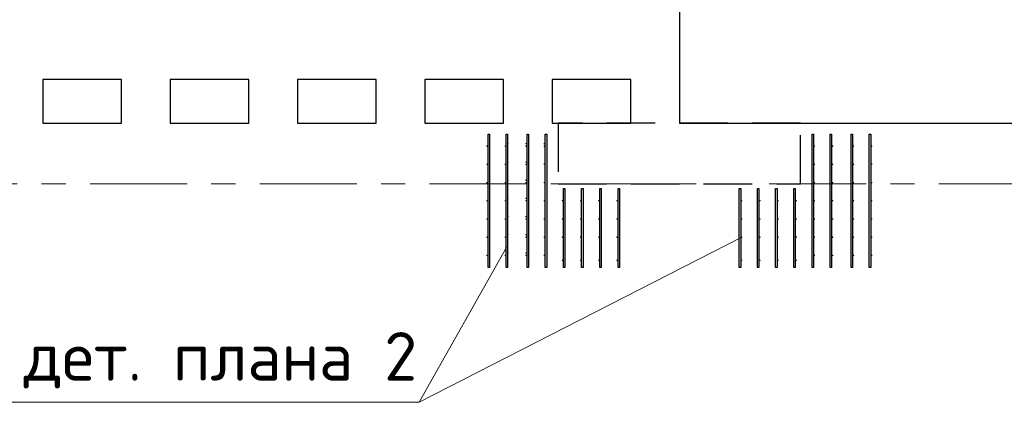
# Model space of a CAD drawing. Header units: metres. Extents: x -38 to 90, y -15 to 21.
# Tile 77 of 127: x 54.48 to 58.54, y 15.5 to 17.08. Entities that reach past the tile are written whole.
import ezdxf

# ---------------------------------------------------------------- set-up
doc = ezdxf.new("R2010")
doc.units = ezdxf.units.M
for name, pattern in [('______11', [0.5, 0.4, -0.05, 0, -0.05]), ('______2', [0.27, 0.2, -0.07]), ('______5', [1.1, 0.8, -0.1, 0.1, -0.1])]:
    doc.linetypes.add(name, pattern=pattern)
for name, color, linetype, lineweight in [('XR$2$Осевая линия (1)', 7, '______5', 13), ('XR$3$Арматурный каркас 01', 4, 'Continuous', 35), ('XR$3$Перекрытие (1)', 7, 'Continuous', 35), ('XR$3$Текст_ общее_1', 7, 'Continuous', 13)]:
    doc.layers.add(name, color=color, linetype=linetype, lineweight=lineweight)
doc.layers.add('XR$5$Стена_ бетон несущ.', color=7, linetype='Continuous', lineweight=70, true_color=0xb4b496)
doc.styles.add('ISOCPEUR', font='txt')

msp = doc.modelspace()

# ---------------------------------------------------------------- hatches: boundary and pattern name
at = {"layer": 'XR$3$Арматурный каркас 01', "linetype": 'Continuous', "lineweight": 50, "transparency": 33554687}
for points in [[(56.421, 16.5652), (56.4208, 16.5664), (56.4201, 16.5674), (56.4191, 16.568), (56.418, 16.5682), (56.4169, 16.568), (56.4159, 16.5674), (56.4152, 16.5664), (56.415, 16.5652), (56.4152, 16.5641), (56.4159, 16.5631), (56.4169, 16.5625), (56.418, 16.5622), (56.4191, 16.5625), (56.4201, 16.5631), (56.4208, 16.5641)], [(56.496, 16.5652), (56.4958, 16.5664), (56.4951, 16.5674), (56.4941, 16.568), (56.493, 16.5682), (56.4919, 16.568), (56.4909, 16.5674), (56.4902, 16.5664), (56.49, 16.5652), (56.4902, 16.5641), (56.4909, 16.5631), (56.4919, 16.5625), (56.493, 16.5622), (56.4941, 16.5625), (56.4951, 16.5631), (56.4958, 16.5641)], [(56.571, 16.5652), (56.5708, 16.5664), (56.5701, 16.5674), (56.5691, 16.568), (56.568, 16.5682), (56.5669, 16.568), (56.5659, 16.5674), (56.5652, 16.5664), (56.565, 16.5652), (56.5652, 16.5641), (56.5659, 16.5631), (56.5669, 16.5625), (56.568, 16.5622), (56.5691, 16.5625), (56.5701, 16.5631), (56.5708, 16.5641)], [(56.646, 16.5652), (56.6458, 16.5664), (56.6451, 16.5674), (56.6441, 16.568), (56.643, 16.5682), (56.6419, 16.568), (56.6409, 16.5674), (56.6402, 16.5664), (56.64, 16.5652), (56.6402, 16.5641), (56.6409, 16.5631), (56.6419, 16.5625), (56.643, 16.5622), (56.6441, 16.5625), (56.6451, 16.5631), (56.6458, 16.5641)], [(56.41, 16.5552), (56.4098, 16.5564), (56.4091, 16.5574), (56.4081, 16.558), (56.407, 16.5582), (56.4059, 16.558), (56.4049, 16.5574), (56.4042, 16.5564), (56.404, 16.5552), (56.4042, 16.5541), (56.4049, 16.5531), (56.4059, 16.5525), (56.407, 16.5522), (56.4081, 16.5525), (56.4091, 16.5531), (56.4098, 16.5541)], [(56.485, 16.5552), (56.4848, 16.5564), (56.4841, 16.5574), (56.4831, 16.558), (56.482, 16.5582), (56.4809, 16.558), (56.4799, 16.5574), (56.4792, 16.5564), (56.479, 16.5552), (56.4792, 16.5541), (56.4799, 16.5531), (56.4809, 16.5525), (56.482, 16.5522), (56.4831, 16.5525), (56.4841, 16.5531), (56.4848, 16.5541)], [(56.571, 16.5552), (56.5708, 16.5564), (56.5701, 16.5574), (56.5691, 16.558), (56.568, 16.5582), (56.5669, 16.558), (56.5659, 16.5574), (56.5652, 16.5564), (56.565, 16.5552), (56.5652, 16.5541), (56.5659, 16.5531), (56.5669, 16.5525), (56.568, 16.5522), (56.5691, 16.5525), (56.5701, 16.5531), (56.5708, 16.5541)], [(56.646, 16.5552), (56.6458, 16.5564), (56.6451, 16.5574), (56.6441, 16.558), (56.643, 16.5582), (56.6419, 16.558), (56.6409, 16.5574), (56.6402, 16.5564), (56.64, 16.5552), (56.6402, 16.5541), (56.6409, 16.5531), (56.6419, 16.5525), (56.643, 16.5522), (56.6441, 16.5525), (56.6451, 16.5531), (56.6458, 16.5541)], [(57.76, 16.5552), (57.7598, 16.5564), (57.7591, 16.5574), (57.7581, 16.558), (57.757, 16.5582), (57.7559, 16.558), (57.7549, 16.5574), (57.7542, 16.5564), (57.754, 16.5552), (57.7542, 16.5541), (57.7549, 16.5531), (57.7559, 16.5525), (57.757, 16.5522), (57.7581, 16.5525), (57.7591, 16.5531), (57.7598, 16.5541)], [(57.835, 16.5552), (57.8348, 16.5564), (57.8341, 16.5574), (57.8331, 16.558), (57.832, 16.5582), (57.8309, 16.558), (57.8299, 16.5574), (57.8292, 16.5564), (57.829, 16.5552), (57.8292, 16.5541), (57.8299, 16.5531), (57.8309, 16.5525), (57.832, 16.5522), (57.8331, 16.5525), (57.8341, 16.5531), (57.8348, 16.5541)], [(57.921, 16.5552), (57.9208, 16.5564), (57.9201, 16.5574), (57.9191, 16.558), (57.918, 16.5582), (57.9169, 16.558), (57.9159, 16.5574), (57.9152, 16.5564), (57.915, 16.5552), (57.9152, 16.5541), (57.9159, 16.5531), (57.9169, 16.5525), (57.918, 16.5522), (57.9191, 16.5525), (57.9201, 16.5531), (57.9208, 16.5541)], [(57.996, 16.5552), (57.9958, 16.5564), (57.9951, 16.5574), (57.9941, 16.558), (57.993, 16.5582), (57.9919, 16.558), (57.9909, 16.5574), (57.9902, 16.5564), (57.99, 16.5552), (57.9902, 16.5541), (57.9909, 16.5531), (57.9919, 16.5525), (57.993, 16.5522), (57.9941, 16.5525), (57.9951, 16.5531), (57.9958, 16.5541)], [(56.421, 16.4902), (56.4208, 16.4914), (56.4201, 16.4924), (56.4191, 16.493), (56.418, 16.4932), (56.4169, 16.493), (56.4159, 16.4924), (56.4152, 16.4914), (56.415, 16.4902), (56.4152, 16.4891), (56.4159, 16.4881), (56.4169, 16.4875), (56.418, 16.4872), (56.4191, 16.4875), (56.4201, 16.4881), (56.4208, 16.4891)], [(56.496, 16.4902), (56.4958, 16.4914), (56.4951, 16.4924), (56.4941, 16.493), (56.493, 16.4932), (56.4919, 16.493), (56.4909, 16.4924), (56.4902, 16.4914), (56.49, 16.4902), (56.4902, 16.4891), (56.4909, 16.4881), (56.4919, 16.4875), (56.493, 16.4872), (56.4941, 16.4875), (56.4951, 16.4881), (56.4958, 16.4891)], [(56.571, 16.4902), (56.5708, 16.4914), (56.5701, 16.4924), (56.5691, 16.493), (56.568, 16.4932), (56.5669, 16.493), (56.5659, 16.4924), (56.5652, 16.4914), (56.565, 16.4902), (56.5652, 16.4891), (56.5659, 16.4881), (56.5669, 16.4875), (56.568, 16.4872), (56.5691, 16.4875), (56.5701, 16.4881), (56.5708, 16.4891)], [(56.41, 16.4802), (56.4098, 16.4814), (56.4091, 16.4824), (56.4081, 16.483), (56.407, 16.4832), (56.4059, 16.483), (56.4049, 16.4824), (56.4042, 16.4814), (56.404, 16.4802), (56.4042, 16.4791), (56.4049, 16.4781), (56.4059, 16.4775), (56.407, 16.4772), (56.4081, 16.4775), (56.4091, 16.4781), (56.4098, 16.4791)], [(56.485, 16.4802), (56.4848, 16.4814), (56.4841, 16.4824), (56.4831, 16.483), (56.482, 16.4832), (56.4809, 16.483), (56.4799, 16.4824), (56.4792, 16.4814), (56.479, 16.4802), (56.4792, 16.4791), (56.4799, 16.4781), (56.4809, 16.4775), (56.482, 16.4772), (56.4831, 16.4775), (56.4841, 16.4781), (56.4848, 16.4791)], [(56.571, 16.4802), (56.5708, 16.4814), (56.5701, 16.4824), (56.5691, 16.483), (56.568, 16.4832), (56.5669, 16.483), (56.5659, 16.4824), (56.5652, 16.4814), (56.565, 16.4802), (56.5652, 16.4791), (56.5659, 16.4781), (56.5669, 16.4775), (56.568, 16.4772), (56.5691, 16.4775), (56.5701, 16.4781), (56.5708, 16.4791)], [(56.646, 16.4802), (56.6458, 16.4814), (56.6451, 16.4824), (56.6441, 16.483), (56.643, 16.4832), (56.6419, 16.483), (56.6409, 16.4824), (56.6402, 16.4814), (56.64, 16.4802), (56.6402, 16.4791), (56.6409, 16.4781), (56.6419, 16.4775), (56.643, 16.4772), (56.6441, 16.4775), (56.6451, 16.4781), (56.6458, 16.4791)], [(57.76, 16.4802), (57.7598, 16.4814), (57.7591, 16.4824), (57.7581, 16.483), (57.757, 16.4832), (57.7559, 16.483), (57.7549, 16.4824), (57.7542, 16.4814), (57.754, 16.4802), (57.7542, 16.4791), (57.7549, 16.4781), (57.7559, 16.4775), (57.757, 16.4772), (57.7581, 16.4775), (57.7591, 16.4781), (57.7598, 16.4791)], [(57.835, 16.4802), (57.8348, 16.4814), (57.8341, 16.4824), (57.8331, 16.483), (57.832, 16.4832), (57.8309, 16.483), (57.8299, 16.4824), (57.8292, 16.4814), (57.829, 16.4802), (57.8292, 16.4791), (57.8299, 16.4781), (57.8309, 16.4775), (57.832, 16.4772), (57.8331, 16.4775), (57.8341, 16.4781), (57.8348, 16.4791)], [(57.921, 16.4802), (57.9208, 16.4814), (57.9201, 16.4824), (57.9191, 16.483), (57.918, 16.4832), (57.9169, 16.483), (57.9159, 16.4824), (57.9152, 16.4814), (57.915, 16.4802), (57.9152, 16.4791), (57.9159, 16.4781), (57.9169, 16.4775), (57.918, 16.4772), (57.9191, 16.4775), (57.9201, 16.4781), (57.9208, 16.4791)], [(57.996, 16.4802), (57.9958, 16.4814), (57.9951, 16.4824), (57.9941, 16.483), (57.993, 16.4832), (57.9919, 16.483), (57.9909, 16.4824), (57.9902, 16.4814), (57.99, 16.4802), (57.9902, 16.4791), (57.9909, 16.4781), (57.9919, 16.4775), (57.993, 16.4772), (57.9941, 16.4775), (57.9951, 16.4781), (57.9958, 16.4791)], [(56.41, 16.4052), (56.4098, 16.4064), (56.4091, 16.4074), (56.4081, 16.408), (56.407, 16.4082), (56.4059, 16.408), (56.4049, 16.4074), (56.4042, 16.4064), (56.404, 16.4052), (56.4042, 16.4041), (56.4049, 16.4031), (56.4059, 16.4025), (56.407, 16.4022), (56.4081, 16.4025), (56.4091, 16.4031), (56.4098, 16.4041)], [(56.421, 16.4152), (56.4208, 16.4164), (56.4201, 16.4174), (56.4191, 16.418), (56.418, 16.4182), (56.4169, 16.418), (56.4159, 16.4174), (56.4152, 16.4164), (56.415, 16.4152), (56.4152, 16.4141), (56.4159, 16.4131), (56.4169, 16.4125), (56.418, 16.4122), (56.4191, 16.4125), (56.4201, 16.4131), (56.4208, 16.4141)], [(56.485, 16.4052), (56.4848, 16.4064), (56.4841, 16.4074), (56.4831, 16.408), (56.482, 16.4082), (56.4809, 16.408), (56.4799, 16.4074), (56.4792, 16.4064), (56.479, 16.4052), (56.4792, 16.4041), (56.4799, 16.4031), (56.4809, 16.4025), (56.482, 16.4022), (56.4831, 16.4025), (56.4841, 16.4031), (56.4848, 16.4041)], [(56.496, 16.4152), (56.4958, 16.4164), (56.4951, 16.4174), (56.4941, 16.418), (56.493, 16.4182), (56.4919, 16.418), (56.4909, 16.4174), (56.4902, 16.4164), (56.49, 16.4152), (56.4902, 16.4141), (56.4909, 16.4131), (56.4919, 16.4125), (56.493, 16.4122), (56.4941, 16.4125), (56.4951, 16.4131), (56.4958, 16.4141)], [(56.571, 16.4152), (56.5708, 16.4164), (56.5701, 16.4174), (56.5691, 16.418), (56.568, 16.4182), (56.5669, 16.418), (56.5659, 16.4174), (56.5652, 16.4164), (56.565, 16.4152), (56.5652, 16.4141), (56.5659, 16.4131), (56.5669, 16.4125), (56.568, 16.4122), (56.5691, 16.4125), (56.5701, 16.4131), (56.5708, 16.4141)], [(56.571, 16.4052), (56.5708, 16.4064), (56.5701, 16.4074), (56.5691, 16.408), (56.568, 16.4082), (56.5669, 16.408), (56.5659, 16.4074), (56.5652, 16.4064), (56.565, 16.4052), (56.5652, 16.4041), (56.5659, 16.4031), (56.5669, 16.4025), (56.568, 16.4022), (56.5691, 16.4025), (56.5701, 16.4031), (56.5708, 16.4041)], [(56.646, 16.4052), (56.6458, 16.4064), (56.6451, 16.4074), (56.6441, 16.408), (56.643, 16.4082), (56.6419, 16.408), (56.6409, 16.4074), (56.6402, 16.4064), (56.64, 16.4052), (56.6402, 16.4041), (56.6409, 16.4031), (56.6419, 16.4025), (56.643, 16.4022), (56.6441, 16.4025), (56.6451, 16.4031), (56.6458, 16.4041)], [(57.76, 16.4052), (57.7598, 16.4064), (57.7591, 16.4074), (57.7581, 16.408), (57.757, 16.4082), (57.7559, 16.408), (57.7549, 16.4074), (57.7542, 16.4064), (57.754, 16.4052), (57.7542, 16.4041), (57.7549, 16.4031), (57.7559, 16.4025), (57.757, 16.4022), (57.7581, 16.4025), (57.7591, 16.4031), (57.7598, 16.4041)], [(57.835, 16.4052), (57.8348, 16.4064), (57.8341, 16.4074), (57.8331, 16.408), (57.832, 16.4082), (57.8309, 16.408), (57.8299, 16.4074), (57.8292, 16.4064), (57.829, 16.4052), (57.8292, 16.4041), (57.8299, 16.4031), (57.8309, 16.4025), (57.832, 16.4022), (57.8331, 16.4025), (57.8341, 16.4031), (57.8348, 16.4041)], [(57.921, 16.4052), (57.9208, 16.4064), (57.9201, 16.4074), (57.9191, 16.408), (57.918, 16.4082), (57.9169, 16.408), (57.9159, 16.4074), (57.9152, 16.4064), (57.915, 16.4052), (57.9152, 16.4041), (57.9159, 16.4031), (57.9169, 16.4025), (57.918, 16.4022), (57.9191, 16.4025), (57.9201, 16.4031), (57.9208, 16.4041)], [(57.996, 16.4052), (57.9958, 16.4064), (57.9951, 16.4074), (57.9941, 16.408), (57.993, 16.4082), (57.9919, 16.408), (57.9909, 16.4074), (57.9902, 16.4064), (57.99, 16.4052), (57.9902, 16.4041), (57.9909, 16.4031), (57.9919, 16.4025), (57.993, 16.4022), (57.9941, 16.4025), (57.9951, 16.4031), (57.9958, 16.4041)], [(56.41, 16.3302), (56.4098, 16.3314), (56.4091, 16.3324), (56.4081, 16.333), (56.407, 16.3332), (56.4059, 16.333), (56.4049, 16.3324), (56.4042, 16.3314), (56.404, 16.3302), (56.4042, 16.3291), (56.4049, 16.3281), (56.4059, 16.3275), (56.407, 16.3272), (56.4081, 16.3275), (56.4091, 16.3281), (56.4098, 16.3291)], [(56.421, 16.3402), (56.4208, 16.3414), (56.4201, 16.3424), (56.4191, 16.343), (56.418, 16.3432), (56.4169, 16.343), (56.4159, 16.3424), (56.4152, 16.3414), (56.415, 16.3402), (56.4152, 16.3391), (56.4159, 16.3381), (56.4169, 16.3375), (56.418, 16.3372), (56.4191, 16.3375), (56.4201, 16.3381), (56.4208, 16.3391)], [(56.485, 16.3302), (56.4848, 16.3314), (56.4841, 16.3324), (56.4831, 16.333), (56.482, 16.3332), (56.4809, 16.333), (56.4799, 16.3324), (56.4792, 16.3314), (56.479, 16.3302), (56.4792, 16.3291), (56.4799, 16.3281), (56.4809, 16.3275), (56.482, 16.3272), (56.4831, 16.3275), (56.4841, 16.3281), (56.4848, 16.3291)], [(56.496, 16.3402), (56.4958, 16.3414), (56.4951, 16.3424), (56.4941, 16.343), (56.493, 16.3432), (56.4919, 16.343), (56.4909, 16.3424), (56.4902, 16.3414), (56.49, 16.3402), (56.4902, 16.3391), (56.4909, 16.3381), (56.4919, 16.3375), (56.493, 16.3372), (56.4941, 16.3375), (56.4951, 16.3381), (56.4958, 16.3391)], [(56.571, 16.3402), (56.5708, 16.3414), (56.5701, 16.3424), (56.5691, 16.343), (56.568, 16.3432), (56.5669, 16.343), (56.5659, 16.3424), (56.5652, 16.3414), (56.565, 16.3402), (56.5652, 16.3391), (56.5659, 16.3381), (56.5669, 16.3375), (56.568, 16.3372), (56.5691, 16.3375), (56.5701, 16.3381), (56.5708, 16.3391)], [(56.571, 16.3302), (56.5708, 16.3314), (56.5701, 16.3324), (56.5691, 16.333), (56.568, 16.3332), (56.5669, 16.333), (56.5659, 16.3324), (56.5652, 16.3314), (56.565, 16.3302), (56.5652, 16.3291), (56.5659, 16.3281), (56.5669, 16.3275), (56.568, 16.3272), (56.5691, 16.3275), (56.5701, 16.3281), (56.5708, 16.3291)], [(56.646, 16.3302), (56.6458, 16.3314), (56.6451, 16.3324), (56.6441, 16.333), (56.643, 16.3332), (56.6419, 16.333), (56.6409, 16.3324), (56.6402, 16.3314), (56.64, 16.3302), (56.6402, 16.3291), (56.6409, 16.3281), (56.6419, 16.3275), (56.643, 16.3272), (56.6441, 16.3275), (56.6451, 16.3281), (56.6458, 16.3291)], [(56.721, 16.3302), (56.7208, 16.3314), (56.7201, 16.3324), (56.7191, 16.333), (56.718, 16.3332), (56.7169, 16.333), (56.7159, 16.3324), (56.7152, 16.3314), (56.715, 16.3302), (56.7152, 16.3291), (56.7159, 16.3281), (56.7169, 16.3275), (56.718, 16.3272), (56.7191, 16.3275), (56.7201, 16.3281), (56.7208, 16.3291)], [(56.796, 16.3302), (56.7958, 16.3314), (56.7951, 16.3324), (56.7941, 16.333), (56.793, 16.3332), (56.7919, 16.333), (56.7909, 16.3324), (56.7902, 16.3314), (56.79, 16.3302), (56.7902, 16.3291), (56.7909, 16.3281), (56.7919, 16.3275), (56.793, 16.3272), (56.7941, 16.3275), (56.7951, 16.3281), (56.7958, 16.3291)], [(56.871, 16.3302), (56.8708, 16.3314), (56.8701, 16.3324), (56.8691, 16.333), (56.868, 16.3332), (56.8669, 16.333), (56.8659, 16.3324), (56.8652, 16.3314), (56.865, 16.3302), (56.8652, 16.3291), (56.8659, 16.3281), (56.8669, 16.3275), (56.868, 16.3272), (56.8691, 16.3275), (56.8701, 16.3281), (56.8708, 16.3291)], [(56.946, 16.3302), (56.9458, 16.3314), (56.9451, 16.3324), (56.9441, 16.333), (56.943, 16.3332), (56.9419, 16.333), (56.9409, 16.3324), (56.9402, 16.3314), (56.94, 16.3302), (56.9402, 16.3291), (56.9409, 16.3281), (56.9419, 16.3275), (56.943, 16.3272), (56.9441, 16.3275), (56.9451, 16.3281), (56.9458, 16.3291)], [(57.46, 16.3302), (57.4598, 16.3314), (57.4591, 16.3324), (57.4581, 16.333), (57.457, 16.3332), (57.4559, 16.333), (57.4549, 16.3324), (57.4542, 16.3314), (57.454, 16.3302), (57.4542, 16.3291), (57.4549, 16.3281), (57.4559, 16.3275), (57.457, 16.3272), (57.4581, 16.3275), (57.4591, 16.3281), (57.4598, 16.3291)], [(57.535, 16.3302), (57.5348, 16.3314), (57.5341, 16.3324), (57.5331, 16.333), (57.532, 16.3332), (57.5309, 16.333), (57.5299, 16.3324), (57.5292, 16.3314), (57.529, 16.3302), (57.5292, 16.3291), (57.5299, 16.3281), (57.5309, 16.3275), (57.532, 16.3272), (57.5331, 16.3275), (57.5341, 16.3281), (57.5348, 16.3291)], [(57.61, 16.3302), (57.6098, 16.3314), (57.6091, 16.3324), (57.6081, 16.333), (57.607, 16.3332), (57.6059, 16.333), (57.6049, 16.3324), (57.6042, 16.3314), (57.604, 16.3302), (57.6042, 16.3291), (57.6049, 16.3281), (57.6059, 16.3275), (57.607, 16.3272), (57.6081, 16.3275), (57.6091, 16.3281), (57.6098, 16.3291)], [(57.685, 16.3302), (57.6848, 16.3314), (57.6841, 16.3324), (57.6831, 16.333), (57.682, 16.3332), (57.6809, 16.333), (57.6799, 16.3324), (57.6792, 16.3314), (57.679, 16.3302), (57.6792, 16.3291), (57.6799, 16.3281), (57.6809, 16.3275), (57.682, 16.3272), (57.6831, 16.3275), (57.6841, 16.3281), (57.6848, 16.3291)], [(57.76, 16.3302), (57.7598, 16.3314), (57.7591, 16.3324), (57.7581, 16.333), (57.757, 16.3332), (57.7559, 16.333), (57.7549, 16.3324), (57.7542, 16.3314), (57.754, 16.3302), (57.7542, 16.3291), (57.7549, 16.3281), (57.7559, 16.3275), (57.757, 16.3272), (57.7581, 16.3275), (57.7591, 16.3281), (57.7598, 16.3291)], [(57.835, 16.3302), (57.8348, 16.3314), (57.8341, 16.3324), (57.8331, 16.333), (57.832, 16.3332), (57.8309, 16.333), (57.8299, 16.3324), (57.8292, 16.3314), (57.829, 16.3302), (57.8292, 16.3291), (57.8299, 16.3281), (57.8309, 16.3275), (57.832, 16.3272), (57.8331, 16.3275), (57.8341, 16.3281), (57.8348, 16.3291)], [(57.921, 16.3302), (57.9208, 16.3314), (57.9201, 16.3324), (57.9191, 16.333), (57.918, 16.3332), (57.9169, 16.333), (57.9159, 16.3324), (57.9152, 16.3314), (57.915, 16.3302), (57.9152, 16.3291), (57.9159, 16.3281), (57.9169, 16.3275), (57.918, 16.3272), (57.9191, 16.3275), (57.9201, 16.3281), (57.9208, 16.3291)], [(57.996, 16.3302), (57.9958, 16.3314), (57.9951, 16.3324), (57.9941, 16.333), (57.993, 16.3332), (57.9919, 16.333), (57.9909, 16.3324), (57.9902, 16.3314), (57.99, 16.3302), (57.9902, 16.3291), (57.9909, 16.3281), (57.9919, 16.3275), (57.993, 16.3272), (57.9941, 16.3275), (57.9951, 16.3281), (57.9958, 16.3291)], [(56.41, 16.2552), (56.4098, 16.2564), (56.4091, 16.2574), (56.4081, 16.258), (56.407, 16.2582), (56.4059, 16.258), (56.4049, 16.2574), (56.4042, 16.2564), (56.404, 16.2552), (56.4042, 16.2541), (56.4049, 16.2531), (56.4059, 16.2525), (56.407, 16.2522), (56.4081, 16.2525), (56.4091, 16.2531), (56.4098, 16.2541)], [(56.421, 16.2652), (56.4208, 16.2664), (56.4201, 16.2674), (56.4191, 16.268), (56.418, 16.2682), (56.4169, 16.268), (56.4159, 16.2674), (56.4152, 16.2664), (56.415, 16.2652), (56.4152, 16.2641), (56.4159, 16.2631), (56.4169, 16.2625), (56.418, 16.2622), (56.4191, 16.2625), (56.4201, 16.2631), (56.4208, 16.2641)], [(56.485, 16.2552), (56.4848, 16.2564), (56.4841, 16.2574), (56.4831, 16.258), (56.482, 16.2582), (56.4809, 16.258), (56.4799, 16.2574), (56.4792, 16.2564), (56.479, 16.2552), (56.4792, 16.2541), (56.4799, 16.2531), (56.4809, 16.2525), (56.482, 16.2522), (56.4831, 16.2525), (56.4841, 16.2531), (56.4848, 16.2541)], [(56.496, 16.2652), (56.4958, 16.2664), (56.4951, 16.2674), (56.4941, 16.268), (56.493, 16.2682), (56.4919, 16.268), (56.4909, 16.2674), (56.4902, 16.2664), (56.49, 16.2652), (56.4902, 16.2641), (56.4909, 16.2631), (56.4919, 16.2625), (56.493, 16.2622), (56.4941, 16.2625), (56.4951, 16.2631), (56.4958, 16.2641)], [(56.571, 16.2652), (56.5708, 16.2664), (56.5701, 16.2674), (56.5691, 16.268), (56.568, 16.2682), (56.5669, 16.268), (56.5659, 16.2674), (56.5652, 16.2664), (56.565, 16.2652), (56.5652, 16.2641), (56.5659, 16.2631), (56.5669, 16.2625), (56.568, 16.2622), (56.5691, 16.2625), (56.5701, 16.2631), (56.5708, 16.2641)], [(56.571, 16.2552), (56.5708, 16.2564), (56.5701, 16.2574), (56.5691, 16.258), (56.568, 16.2582), (56.5669, 16.258), (56.5659, 16.2574), (56.5652, 16.2564), (56.565, 16.2552), (56.5652, 16.2541), (56.5659, 16.2531), (56.5669, 16.2525), (56.568, 16.2522), (56.5691, 16.2525), (56.5701, 16.2531), (56.5708, 16.2541)], [(56.646, 16.2552), (56.6458, 16.2564), (56.6451, 16.2574), (56.6441, 16.258), (56.643, 16.2582), (56.6419, 16.258), (56.6409, 16.2574), (56.6402, 16.2564), (56.64, 16.2552), (56.6402, 16.2541), (56.6409, 16.2531), (56.6419, 16.2525), (56.643, 16.2522), (56.6441, 16.2525), (56.6451, 16.2531), (56.6458, 16.2541)], [(56.721, 16.2552), (56.7208, 16.2564), (56.7201, 16.2574), (56.7191, 16.258), (56.718, 16.2582), (56.7169, 16.258), (56.7159, 16.2574), (56.7152, 16.2564), (56.715, 16.2552), (56.7152, 16.2541), (56.7159, 16.2531), (56.7169, 16.2525), (56.718, 16.2522), (56.7191, 16.2525), (56.7201, 16.2531), (56.7208, 16.2541)], [(56.796, 16.2552), (56.7958, 16.2564), (56.7951, 16.2574), (56.7941, 16.258), (56.793, 16.2582), (56.7919, 16.258), (56.7909, 16.2574), (56.7902, 16.2564), (56.79, 16.2552), (56.7902, 16.2541), (56.7909, 16.2531), (56.7919, 16.2525), (56.793, 16.2522), (56.7941, 16.2525), (56.7951, 16.2531), (56.7958, 16.2541)], [(56.871, 16.2552), (56.8708, 16.2564), (56.8701, 16.2574), (56.8691, 16.258), (56.868, 16.2582), (56.8669, 16.258), (56.8659, 16.2574), (56.8652, 16.2564), (56.865, 16.2552), (56.8652, 16.2541), (56.8659, 16.2531), (56.8669, 16.2525), (56.868, 16.2522), (56.8691, 16.2525), (56.8701, 16.2531), (56.8708, 16.2541)], [(56.946, 16.2552), (56.9458, 16.2564), (56.9451, 16.2574), (56.9441, 16.258), (56.943, 16.2582), (56.9419, 16.258), (56.9409, 16.2574), (56.9402, 16.2564), (56.94, 16.2552), (56.9402, 16.2541), (56.9409, 16.2531), (56.9419, 16.2525), (56.943, 16.2522), (56.9441, 16.2525), (56.9451, 16.2531), (56.9458, 16.2541)], [(57.46, 16.2552), (57.4598, 16.2564), (57.4591, 16.2574), (57.4581, 16.258), (57.457, 16.2582), (57.4559, 16.258), (57.4549, 16.2574), (57.4542, 16.2564), (57.454, 16.2552), (57.4542, 16.2541), (57.4549, 16.2531), (57.4559, 16.2525), (57.457, 16.2522), (57.4581, 16.2525), (57.4591, 16.2531), (57.4598, 16.2541)], [(57.535, 16.2552), (57.5348, 16.2564), (57.5341, 16.2574), (57.5331, 16.258), (57.532, 16.2582), (57.5309, 16.258), (57.5299, 16.2574), (57.5292, 16.2564), (57.529, 16.2552), (57.5292, 16.2541), (57.5299, 16.2531), (57.5309, 16.2525), (57.532, 16.2522), (57.5331, 16.2525), (57.5341, 16.2531), (57.5348, 16.2541)], [(57.61, 16.2552), (57.6098, 16.2564), (57.6091, 16.2574), (57.6081, 16.258), (57.607, 16.2582), (57.6059, 16.258), (57.6049, 16.2574), (57.6042, 16.2564), (57.604, 16.2552), (57.6042, 16.2541), (57.6049, 16.2531), (57.6059, 16.2525), (57.607, 16.2522), (57.6081, 16.2525), (57.6091, 16.2531), (57.6098, 16.2541)], [(57.685, 16.2552), (57.6848, 16.2564), (57.6841, 16.2574), (57.6831, 16.258), (57.682, 16.2582), (57.6809, 16.258), (57.6799, 16.2574), (57.6792, 16.2564), (57.679, 16.2552), (57.6792, 16.2541), (57.6799, 16.2531), (57.6809, 16.2525), (57.682, 16.2522), (57.6831, 16.2525), (57.6841, 16.2531), (57.6848, 16.2541)], [(57.76, 16.2552), (57.7598, 16.2564), (57.7591, 16.2574), (57.7581, 16.258), (57.757, 16.2582), (57.7559, 16.258), (57.7549, 16.2574), (57.7542, 16.2564), (57.754, 16.2552), (57.7542, 16.2541), (57.7549, 16.2531), (57.7559, 16.2525), (57.757, 16.2522), (57.7581, 16.2525), (57.7591, 16.2531), (57.7598, 16.2541)], [(57.835, 16.2552), (57.8348, 16.2564), (57.8341, 16.2574), (57.8331, 16.258), (57.832, 16.2582), (57.8309, 16.258), (57.8299, 16.2574), (57.8292, 16.2564), (57.829, 16.2552), (57.8292, 16.2541), (57.8299, 16.2531), (57.8309, 16.2525), (57.832, 16.2522), (57.8331, 16.2525), (57.8341, 16.2531), (57.8348, 16.2541)], [(57.921, 16.2552), (57.9208, 16.2564), (57.9201, 16.2574), (57.9191, 16.258), (57.918, 16.2582), (57.9169, 16.258), (57.9159, 16.2574), (57.9152, 16.2564), (57.915, 16.2552), (57.9152, 16.2541), (57.9159, 16.2531), (57.9169, 16.2525), (57.918, 16.2522), (57.9191, 16.2525), (57.9201, 16.2531), (57.9208, 16.2541)], [(57.996, 16.2552), (57.9958, 16.2564), (57.9951, 16.2574), (57.9941, 16.258), (57.993, 16.2582), (57.9919, 16.258), (57.9909, 16.2574), (57.9902, 16.2564), (57.99, 16.2552), (57.9902, 16.2541), (57.9909, 16.2531), (57.9919, 16.2525), (57.993, 16.2522), (57.9941, 16.2525), (57.9951, 16.2531), (57.9958, 16.2541)], [(56.41, 16.1802), (56.4098, 16.1814), (56.4091, 16.1824), (56.4081, 16.183), (56.407, 16.1832), (56.4059, 16.183), (56.4049, 16.1824), (56.4042, 16.1814), (56.404, 16.1802), (56.4042, 16.1791), (56.4049, 16.1781), (56.4059, 16.1775), (56.407, 16.1772), (56.4081, 16.1775), (56.4091, 16.1781), (56.4098, 16.1791)], [(56.421, 16.1902), (56.4208, 16.1914), (56.4201, 16.1924), (56.4191, 16.193), (56.418, 16.1932), (56.4169, 16.193), (56.4159, 16.1924), (56.4152, 16.1914), (56.415, 16.1902), (56.4152, 16.1891), (56.4159, 16.1881), (56.4169, 16.1875), (56.418, 16.1872), (56.4191, 16.1875), (56.4201, 16.1881), (56.4208, 16.1891)], [(56.485, 16.1802), (56.4848, 16.1814), (56.4841, 16.1824), (56.4831, 16.183), (56.482, 16.1832), (56.4809, 16.183), (56.4799, 16.1824), (56.4792, 16.1814), (56.479, 16.1802), (56.4792, 16.1791), (56.4799, 16.1781), (56.4809, 16.1775), (56.482, 16.1772), (56.4831, 16.1775), (56.4841, 16.1781), (56.4848, 16.1791)], [(56.496, 16.1902), (56.4958, 16.1914), (56.4951, 16.1924), (56.4941, 16.193), (56.493, 16.1932), (56.4919, 16.193), (56.4909, 16.1924), (56.4902, 16.1914), (56.49, 16.1902), (56.4902, 16.1891), (56.4909, 16.1881), (56.4919, 16.1875), (56.493, 16.1872), (56.4941, 16.1875), (56.4951, 16.1881), (56.4958, 16.1891)], [(56.571, 16.1902), (56.5708, 16.1914), (56.5701, 16.1924), (56.5691, 16.193), (56.568, 16.1932), (56.5669, 16.193), (56.5659, 16.1924), (56.5652, 16.1914), (56.565, 16.1902), (56.5652, 16.1891), (56.5659, 16.1881), (56.5669, 16.1875), (56.568, 16.1872), (56.5691, 16.1875), (56.5701, 16.1881), (56.5708, 16.1891)], [(56.571, 16.1802), (56.5708, 16.1814), (56.5701, 16.1824), (56.5691, 16.183), (56.568, 16.1832), (56.5669, 16.183), (56.5659, 16.1824), (56.5652, 16.1814), (56.565, 16.1802), (56.5652, 16.1791), (56.5659, 16.1781), (56.5669, 16.1775), (56.568, 16.1772), (56.5691, 16.1775), (56.5701, 16.1781), (56.5708, 16.1791)], [(56.646, 16.1802), (56.6458, 16.1814), (56.6451, 16.1824), (56.6441, 16.183), (56.643, 16.1832), (56.6419, 16.183), (56.6409, 16.1824), (56.6402, 16.1814), (56.64, 16.1802), (56.6402, 16.1791), (56.6409, 16.1781), (56.6419, 16.1775), (56.643, 16.1772), (56.6441, 16.1775), (56.6451, 16.1781), (56.6458, 16.1791)], [(56.721, 16.1802), (56.7208, 16.1814), (56.7201, 16.1824), (56.7191, 16.183), (56.718, 16.1832), (56.7169, 16.183), (56.7159, 16.1824), (56.7152, 16.1814), (56.715, 16.1802), (56.7152, 16.1791), (56.7159, 16.1781), (56.7169, 16.1775), (56.718, 16.1772), (56.7191, 16.1775), (56.7201, 16.1781), (56.7208, 16.1791)], [(56.796, 16.1802), (56.7958, 16.1814), (56.7951, 16.1824), (56.7941, 16.183), (56.793, 16.1832), (56.7919, 16.183), (56.7909, 16.1824), (56.7902, 16.1814), (56.79, 16.1802), (56.7902, 16.1791), (56.7909, 16.1781), (56.7919, 16.1775), (56.793, 16.1772), (56.7941, 16.1775), (56.7951, 16.1781), (56.7958, 16.1791)], [(56.871, 16.1802), (56.8708, 16.1814), (56.8701, 16.1824), (56.8691, 16.183), (56.868, 16.1832), (56.8669, 16.183), (56.8659, 16.1824), (56.8652, 16.1814), (56.865, 16.1802), (56.8652, 16.1791), (56.8659, 16.1781), (56.8669, 16.1775), (56.868, 16.1772), (56.8691, 16.1775), (56.8701, 16.1781), (56.8708, 16.1791)], [(56.946, 16.1802), (56.9458, 16.1814), (56.9451, 16.1824), (56.9441, 16.183), (56.943, 16.1832), (56.9419, 16.183), (56.9409, 16.1824), (56.9402, 16.1814), (56.94, 16.1802), (56.9402, 16.1791), (56.9409, 16.1781), (56.9419, 16.1775), (56.943, 16.1772), (56.9441, 16.1775), (56.9451, 16.1781), (56.9458, 16.1791)], [(57.46, 16.1802), (57.4598, 16.1814), (57.4591, 16.1824), (57.4581, 16.183), (57.457, 16.1832), (57.4559, 16.183), (57.4549, 16.1824), (57.4542, 16.1814), (57.454, 16.1802), (57.4542, 16.1791), (57.4549, 16.1781), (57.4559, 16.1775), (57.457, 16.1772), (57.4581, 16.1775), (57.4591, 16.1781), (57.4598, 16.1791)], [(57.535, 16.1802), (57.5348, 16.1814), (57.5341, 16.1824), (57.5331, 16.183), (57.532, 16.1832), (57.5309, 16.183), (57.5299, 16.1824), (57.5292, 16.1814), (57.529, 16.1802), (57.5292, 16.1791), (57.5299, 16.1781), (57.5309, 16.1775), (57.532, 16.1772), (57.5331, 16.1775), (57.5341, 16.1781), (57.5348, 16.1791)], [(57.61, 16.1802), (57.6098, 16.1814), (57.6091, 16.1824), (57.6081, 16.183), (57.607, 16.1832), (57.6059, 16.183), (57.6049, 16.1824), (57.6042, 16.1814), (57.604, 16.1802), (57.6042, 16.1791), (57.6049, 16.1781), (57.6059, 16.1775), (57.607, 16.1772), (57.6081, 16.1775), (57.6091, 16.1781), (57.6098, 16.1791)], [(57.685, 16.1802), (57.6848, 16.1814), (57.6841, 16.1824), (57.6831, 16.183), (57.682, 16.1832), (57.6809, 16.183), (57.6799, 16.1824), (57.6792, 16.1814), (57.679, 16.1802), (57.6792, 16.1791), (57.6799, 16.1781), (57.6809, 16.1775), (57.682, 16.1772), (57.6831, 16.1775), (57.6841, 16.1781), (57.6848, 16.1791)], [(57.76, 16.1802), (57.7598, 16.1814), (57.7591, 16.1824), (57.7581, 16.183), (57.757, 16.1832), (57.7559, 16.183), (57.7549, 16.1824), (57.7542, 16.1814), (57.754, 16.1802), (57.7542, 16.1791), (57.7549, 16.1781), (57.7559, 16.1775), (57.757, 16.1772), (57.7581, 16.1775), (57.7591, 16.1781), (57.7598, 16.1791)], [(57.835, 16.1802), (57.8348, 16.1814), (57.8341, 16.1824), (57.8331, 16.183), (57.832, 16.1832), (57.8309, 16.183), (57.8299, 16.1824), (57.8292, 16.1814), (57.829, 16.1802), (57.8292, 16.1791), (57.8299, 16.1781), (57.8309, 16.1775), (57.832, 16.1772), (57.8331, 16.1775), (57.8341, 16.1781), (57.8348, 16.1791)], [(57.921, 16.1802), (57.9208, 16.1814), (57.9201, 16.1824), (57.9191, 16.183), (57.918, 16.1832), (57.9169, 16.183), (57.9159, 16.1824), (57.9152, 16.1814), (57.915, 16.1802), (57.9152, 16.1791), (57.9159, 16.1781), (57.9169, 16.1775), (57.918, 16.1772), (57.9191, 16.1775), (57.9201, 16.1781), (57.9208, 16.1791)], [(57.996, 16.1802), (57.9958, 16.1814), (57.9951, 16.1824), (57.9941, 16.183), (57.993, 16.1832), (57.9919, 16.183), (57.9909, 16.1824), (57.9902, 16.1814), (57.99, 16.1802), (57.9902, 16.1791), (57.9909, 16.1781), (57.9919, 16.1775), (57.993, 16.1772), (57.9941, 16.1775), (57.9951, 16.1781), (57.9958, 16.1791)], [(56.41, 16.1052), (56.4098, 16.1064), (56.4091, 16.1074), (56.4081, 16.108), (56.407, 16.1082), (56.4059, 16.108), (56.4049, 16.1074), (56.4042, 16.1064), (56.404, 16.1052), (56.4042, 16.1041), (56.4049, 16.1031), (56.4059, 16.1025), (56.407, 16.1022), (56.4081, 16.1025), (56.4091, 16.1031), (56.4098, 16.1041)], [(56.421, 16.1152), (56.4208, 16.1164), (56.4201, 16.1174), (56.4191, 16.118), (56.418, 16.1182), (56.4169, 16.118), (56.4159, 16.1174), (56.4152, 16.1164), (56.415, 16.1152), (56.4152, 16.1141), (56.4159, 16.1131), (56.4169, 16.1125), (56.418, 16.1122), (56.4191, 16.1125), (56.4201, 16.1131), (56.4208, 16.1141)], [(56.485, 16.1052), (56.4848, 16.1064), (56.4841, 16.1074), (56.4831, 16.108), (56.482, 16.1082), (56.4809, 16.108), (56.4799, 16.1074), (56.4792, 16.1064), (56.479, 16.1052), (56.4792, 16.1041), (56.4799, 16.1031), (56.4809, 16.1025), (56.482, 16.1022), (56.4831, 16.1025), (56.4841, 16.1031), (56.4848, 16.1041)], [(56.496, 16.1152), (56.4958, 16.1164), (56.4951, 16.1174), (56.4941, 16.118), (56.493, 16.1182), (56.4919, 16.118), (56.4909, 16.1174), (56.4902, 16.1164), (56.49, 16.1152), (56.4902, 16.1141), (56.4909, 16.1131), (56.4919, 16.1125), (56.493, 16.1122), (56.4941, 16.1125), (56.4951, 16.1131), (56.4958, 16.1141)], [(56.571, 16.1152), (56.5708, 16.1164), (56.5701, 16.1174), (56.5691, 16.118), (56.568, 16.1182), (56.5669, 16.118), (56.5659, 16.1174), (56.5652, 16.1164), (56.565, 16.1152), (56.5652, 16.1141), (56.5659, 16.1131), (56.5669, 16.1125), (56.568, 16.1122), (56.5691, 16.1125), (56.5701, 16.1131), (56.5708, 16.1141)], [(56.571, 16.1052), (56.5708, 16.1064), (56.5701, 16.1074), (56.5691, 16.108), (56.568, 16.1082), (56.5669, 16.108), (56.5659, 16.1074), (56.5652, 16.1064), (56.565, 16.1052), (56.5652, 16.1041), (56.5659, 16.1031), (56.5669, 16.1025), (56.568, 16.1022), (56.5691, 16.1025), (56.5701, 16.1031), (56.5708, 16.1041)], [(56.646, 16.1052), (56.6458, 16.1064), (56.6451, 16.1074), (56.6441, 16.108), (56.643, 16.1082), (56.6419, 16.108), (56.6409, 16.1074), (56.6402, 16.1064), (56.64, 16.1052), (56.6402, 16.1041), (56.6409, 16.1031), (56.6419, 16.1025), (56.643, 16.1022), (56.6441, 16.1025), (56.6451, 16.1031), (56.6458, 16.1041)], [(56.721, 16.0852), (56.7208, 16.0864), (56.7201, 16.0874), (56.7191, 16.088), (56.718, 16.0882), (56.7169, 16.088), (56.7159, 16.0874), (56.7152, 16.0864), (56.715, 16.0852), (56.7152, 16.0841), (56.7159, 16.0831), (56.7169, 16.0825), (56.718, 16.0822), (56.7191, 16.0825), (56.7201, 16.0831), (56.7208, 16.0841)], [(56.796, 16.0852), (56.7958, 16.0864), (56.7951, 16.0874), (56.7941, 16.088), (56.793, 16.0882), (56.7919, 16.088), (56.7909, 16.0874), (56.7902, 16.0864), (56.79, 16.0852), (56.7902, 16.0841), (56.7909, 16.0831), (56.7919, 16.0825), (56.793, 16.0822), (56.7941, 16.0825), (56.7951, 16.0831), (56.7958, 16.0841)], [(56.871, 16.0852), (56.8708, 16.0864), (56.8701, 16.0874), (56.8691, 16.088), (56.868, 16.0882), (56.8669, 16.088), (56.8659, 16.0874), (56.8652, 16.0864), (56.865, 16.0852), (56.8652, 16.0841), (56.8659, 16.0831), (56.8669, 16.0825), (56.868, 16.0822), (56.8691, 16.0825), (56.8701, 16.0831), (56.8708, 16.0841)], [(56.946, 16.0852), (56.9458, 16.0864), (56.9451, 16.0874), (56.9441, 16.088), (56.943, 16.0882), (56.9419, 16.088), (56.9409, 16.0874), (56.9402, 16.0864), (56.94, 16.0852), (56.9402, 16.0841), (56.9409, 16.0831), (56.9419, 16.0825), (56.943, 16.0822), (56.9441, 16.0825), (56.9451, 16.0831), (56.9458, 16.0841)], [(57.46, 16.0852), (57.4598, 16.0864), (57.4591, 16.0874), (57.4581, 16.088), (57.457, 16.0882), (57.4559, 16.088), (57.4549, 16.0874), (57.4542, 16.0864), (57.454, 16.0852), (57.4542, 16.0841), (57.4549, 16.0831), (57.4559, 16.0825), (57.457, 16.0822), (57.4581, 16.0825), (57.4591, 16.0831), (57.4598, 16.0841)], [(57.535, 16.0852), (57.5348, 16.0864), (57.5341, 16.0874), (57.5331, 16.088), (57.532, 16.0882), (57.5309, 16.088), (57.5299, 16.0874), (57.5292, 16.0864), (57.529, 16.0852), (57.5292, 16.0841), (57.5299, 16.0831), (57.5309, 16.0825), (57.532, 16.0822), (57.5331, 16.0825), (57.5341, 16.0831), (57.5348, 16.0841)], [(57.61, 16.0852), (57.6098, 16.0864), (57.6091, 16.0874), (57.6081, 16.088), (57.607, 16.0882), (57.6059, 16.088), (57.6049, 16.0874), (57.6042, 16.0864), (57.604, 16.0852), (57.6042, 16.0841), (57.6049, 16.0831), (57.6059, 16.0825), (57.607, 16.0822), (57.6081, 16.0825), (57.6091, 16.0831), (57.6098, 16.0841)], [(57.685, 16.0852), (57.6848, 16.0864), (57.6841, 16.0874), (57.6831, 16.088), (57.682, 16.0882), (57.6809, 16.088), (57.6799, 16.0874), (57.6792, 16.0864), (57.679, 16.0852), (57.6792, 16.0841), (57.6799, 16.0831), (57.6809, 16.0825), (57.682, 16.0822), (57.6831, 16.0825), (57.6841, 16.0831), (57.6848, 16.0841)], [(57.76, 16.1052), (57.7598, 16.1064), (57.7591, 16.1074), (57.7581, 16.108), (57.757, 16.1082), (57.7559, 16.108), (57.7549, 16.1074), (57.7542, 16.1064), (57.754, 16.1052), (57.7542, 16.1041), (57.7549, 16.1031), (57.7559, 16.1025), (57.757, 16.1022), (57.7581, 16.1025), (57.7591, 16.1031), (57.7598, 16.1041)], [(57.835, 16.1052), (57.8348, 16.1064), (57.8341, 16.1074), (57.8331, 16.108), (57.832, 16.1082), (57.8309, 16.108), (57.8299, 16.1074), (57.8292, 16.1064), (57.829, 16.1052), (57.8292, 16.1041), (57.8299, 16.1031), (57.8309, 16.1025), (57.832, 16.1022), (57.8331, 16.1025), (57.8341, 16.1031), (57.8348, 16.1041)], [(57.921, 16.1052), (57.9208, 16.1064), (57.9201, 16.1074), (57.9191, 16.108), (57.918, 16.1082), (57.9169, 16.108), (57.9159, 16.1074), (57.9152, 16.1064), (57.915, 16.1052), (57.9152, 16.1041), (57.9159, 16.1031), (57.9169, 16.1025), (57.918, 16.1022), (57.9191, 16.1025), (57.9201, 16.1031), (57.9208, 16.1041)], [(57.996, 16.1052), (57.9958, 16.1064), (57.9951, 16.1074), (57.9941, 16.108), (57.993, 16.1082), (57.9919, 16.108), (57.9909, 16.1074), (57.9902, 16.1064), (57.99, 16.1052), (57.9902, 16.1041), (57.9909, 16.1031), (57.9919, 16.1025), (57.993, 16.1022), (57.9941, 16.1025), (57.9951, 16.1031), (57.9958, 16.1041)]]:
    msp.add_hatch(color=2, dxfattribs=at).paths.add_polyline_path(points)

# ---------------------------------------------------------------- linework, layer by layer
at = {"layer": 'XR$2$Осевая линия (1)', "color": 253, "linetype": '______11', "lineweight": 13, "true_color": 0xa0a0a0, "transparency": 33554687}
msp.add_line((-2.63, 16.4), (62.6, 16.4), dxfattribs=at)
at = {"layer": 'XR$3$Арматурный каркас 01', "color": 2, "linetype": 'Continuous', "lineweight": 25, "transparency": 33554687}
for points in [[(56.417, 16.6052), (56.417, 16.0552), (56.411, 16.0552), (56.411, 16.6052), (56.417, 16.6052)], [(56.417, 16.6052), (56.417, 16.0552), (56.411, 16.0552), (56.411, 16.6052), (56.417, 16.6052)], [(56.492, 16.6052), (56.492, 16.0552), (56.486, 16.0552), (56.486, 16.6052), (56.492, 16.6052)], [(56.492, 16.6052), (56.492, 16.0552), (56.486, 16.0552), (56.486, 16.6052), (56.492, 16.6052)], [(56.578, 16.6052), (56.578, 16.0552), (56.572, 16.0552), (56.572, 16.6052), (56.578, 16.6052)], [(56.578, 16.6052), (56.578, 16.0552), (56.572, 16.0552), (56.572, 16.6052), (56.578, 16.6052)], [(56.653, 16.6052), (56.653, 16.0552), (56.647, 16.0552), (56.647, 16.6052), (56.653, 16.6052)], [(56.653, 16.6052), (56.653, 16.0552), (56.647, 16.0552), (56.647, 16.6052), (56.653, 16.6052)], [(57.753, 16.6052), (57.753, 16.0552), (57.747, 16.0552), (57.747, 16.6052), (57.753, 16.6052)], [(57.753, 16.6052), (57.753, 16.0552), (57.747, 16.0552), (57.747, 16.6052), (57.753, 16.6052)], [(57.828, 16.6052), (57.828, 16.0552), (57.822, 16.0552), (57.822, 16.6052), (57.828, 16.6052)], [(57.828, 16.6052), (57.828, 16.0552), (57.822, 16.0552), (57.822, 16.6052), (57.828, 16.6052)], [(57.914, 16.6052), (57.914, 16.0552), (57.908, 16.0552), (57.908, 16.6052), (57.914, 16.6052)], [(57.914, 16.6052), (57.914, 16.0552), (57.908, 16.0552), (57.908, 16.6052), (57.914, 16.6052)], [(57.989, 16.6052), (57.989, 16.0552), (57.983, 16.0552), (57.983, 16.6052), (57.989, 16.6052)], [(57.989, 16.6052), (57.989, 16.0552), (57.983, 16.0552), (57.983, 16.6052), (57.989, 16.6052)], [(56.728, 16.3802), (56.728, 16.0552), (56.722, 16.0552), (56.722, 16.3802), (56.728, 16.3802)], [(56.728, 16.3802), (56.728, 16.0552), (56.722, 16.0552), (56.722, 16.3802), (56.728, 16.3802)], [(56.803, 16.3802), (56.803, 16.0552), (56.797, 16.0552), (56.797, 16.3802), (56.803, 16.3802)], [(56.803, 16.3802), (56.803, 16.0552), (56.797, 16.0552), (56.797, 16.3802), (56.803, 16.3802)], [(56.878, 16.3802), (56.878, 16.0552), (56.872, 16.0552), (56.872, 16.3802), (56.878, 16.3802)], [(56.878, 16.3802), (56.878, 16.0552), (56.872, 16.0552), (56.872, 16.3802), (56.878, 16.3802)], [(56.953, 16.3802), (56.953, 16.0552), (56.947, 16.0552), (56.947, 16.3802), (56.953, 16.3802)], [(56.953, 16.3802), (56.953, 16.0552), (56.947, 16.0552), (56.947, 16.3802), (56.953, 16.3802)], [(57.453, 16.3802), (57.453, 16.0552), (57.447, 16.0552), (57.447, 16.3802), (57.453, 16.3802)], [(57.453, 16.3802), (57.453, 16.0552), (57.447, 16.0552), (57.447, 16.3802), (57.453, 16.3802)], [(57.528, 16.3802), (57.528, 16.0552), (57.522, 16.0552), (57.522, 16.3802), (57.528, 16.3802)], [(57.528, 16.3802), (57.528, 16.0552), (57.522, 16.0552), (57.522, 16.3802), (57.528, 16.3802)], [(57.603, 16.3802), (57.603, 16.0552), (57.597, 16.0552), (57.597, 16.3802), (57.603, 16.3802)], [(57.603, 16.3802), (57.603, 16.0552), (57.597, 16.0552), (57.597, 16.3802), (57.603, 16.3802)], [(57.678, 16.3802), (57.678, 16.0552), (57.672, 16.0552), (57.672, 16.3802), (57.678, 16.3802)], [(57.678, 16.3802), (57.678, 16.0552), (57.672, 16.0552), (57.672, 16.3802), (57.678, 16.3802)]]:
    msp.add_lwpolyline(points, dxfattribs=at)
at = {"layer": 'XR$3$Перекрытие (1)', "color": 7, "linetype": 'Continuous', "lineweight": 25, "transparency": 33554687}
for p, q in [((57.2002, 18.2502), (57.2002, 16.8302)), ((54.5752, 16.8302), (54.5752, 16.6502)), ((54.9002, 16.8302), (54.5752, 16.8302)), ((54.9002, 16.6502), (54.9002, 16.8302)), ((55.1002, 16.8302), (55.1002, 16.6502)), ((55.4252, 16.8302), (55.1002, 16.8302)), ((55.4252, 16.6502), (55.4252, 16.8302)), ((55.6252, 16.8302), (55.6252, 16.6502)), ((55.9502, 16.8302), (55.6252, 16.8302)), ((55.9502, 16.6502), (55.9502, 16.8302)), ((56.1502, 16.8302), (56.1502, 16.6502)), ((56.4752, 16.8302), (56.1502, 16.8302)), ((56.4752, 16.6502), (56.4752, 16.8302)), ((56.6752, 16.8302), (56.6752, 16.6502)), ((57.0002, 16.8302), (56.6752, 16.8302)), ((57.0002, 16.6502), (57.0002, 16.8302)), ((57.2002, 16.8302), (57.2002, 16.6502)), ((54.5752, 16.6502), (54.9002, 16.6502)), ((55.1002, 16.6502), (55.4252, 16.6502)), ((55.6252, 16.6502), (55.9502, 16.6502)), ((56.1502, 16.6502), (56.4752, 16.6502)), ((56.6752, 16.6502), (57.0002, 16.6502)), ((57.2002, 16.6502), (61.85, 16.6502))]:
    msp.add_line(p, q, dxfattribs=at)
at = {"layer": 'XR$3$Текст_ общее_1', "color": 7, "linetype": 'Continuous', "lineweight": 13, "transparency": 33554687}
msp.add_line((57.457, 16.1802), (56.1274, 15.4998), dxfattribs=at)
msp.add_lwpolyline([(56.489, 16.1403), (56.1274, 15.4998), (54.4174, 15.4998)], dxfattribs=at)
at = {"layer": 'XR$5$Стена_ бетон несущ.', "color": 253, "linetype": '______2', "lineweight": -3, "true_color": 0xa0a0a0, "transparency": 33554687}
msp.add_lwpolyline([(57.7, 16.65), (56.7, 16.65), (56.7, 16.4), (57.7, 16.4), (57.7, 16.65)], close=True, dxfattribs=at)

# ---------------------------------------------------------------- texts
at = {"layer": 'XR$3$Текст_ общее_1', "color": 7, "linetype": 'Continuous', "lineweight": 13, "transparency": 33554687, "insert": (55.3074, 15.6731), "char_height": 0.2, "width": 1.737619, "attachment_point": 5, "style": 'ISOCPEUR'}
msp.add_mtext('\\A1;{\\fISOCPEUR|i0|b0;\\H0.200000;\\W1.000000;\\C7;дет. плана 2}\\P', dxfattribs=at)

doc.saveas('drawing.dxf')
